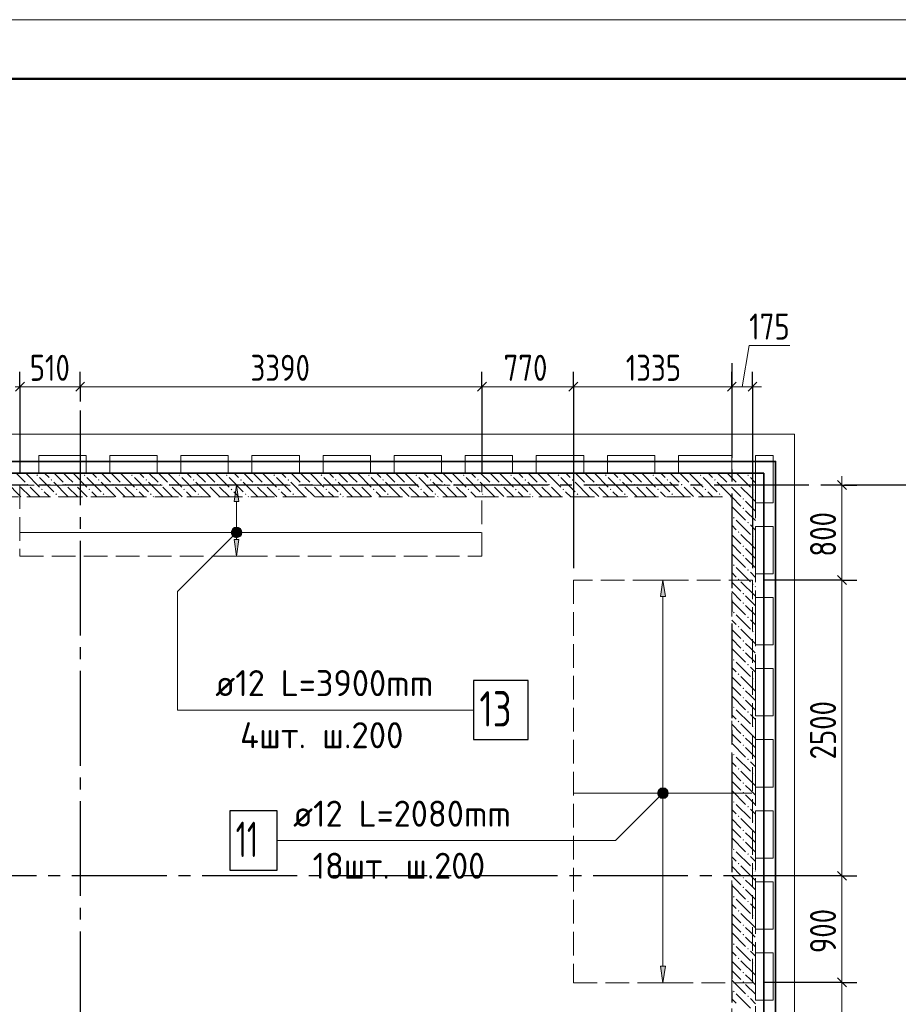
# Model space of a CAD drawing. Header units: millimetres. Extents: x 0 to 36258, y 0 to 42000.
# Tile 14 of 15: x 15813 to 23229, y 33685 to 42000. Entities that reach past the tile are written whole.
import ezdxf

# ---------------------------------------------------------------- set-up
doc = ezdxf.new("R2010")
doc.units = ezdxf.units.MM
doc.linetypes.add('______2', pattern=[270, 200, -70])
doc.linetypes.add('______5', pattern=[1100, 800, -100, 100, -100])
for name, color, linetype, lineweight in [('Standard', 7, 'Continuous', 25), ('ДОП Верх по У', 7, 'Continuous', 25), ('Оси', 40, '______5', 18), ('Позиционная метка номер позиции', 7, 'Continuous', 13), ('Примечания', 7, 'Continuous', 25)]:
    doc.layers.add(name, color=color, linetype=linetype, lineweight=lineweight)
doc.layers.add('ЖБ Перекрытие верхний уровень', color=7, linetype='Continuous', lineweight=25, true_color=0xe0e0ff)
doc.layers.add('ЖБ Стена верхний уровень', color=7, linetype='Continuous', lineweight=25, true_color=0x006e00)
doc.styles.add('GOST 2.304-81', font='txt')
doc.styles.add('ISOCPEUR', font='txt')

msp = doc.modelspace()

# ---------------------------------------------------------------- hatches: boundary and pattern name
at = {"layer": 'ДОП Верх по У', "linetype": 'Continuous', "lineweight": 13, "transparency": 33554687}
for points in [[(17664, 37930), (17644, 38070), (17624, 37930)], [(17606.5, 37670), (17681.5, 37670), (17676.2, 37688.8)], [(17606.5, 37670), (17676.2, 37688.8), (17611.7, 37688.8)], [(17611.7, 37651.3), (17681.5, 37670), (17606.5, 37670)], [(17611.7, 37688.8), (17676.2, 37688.8), (17662.7, 37702.3)], [(17611.7, 37688.8), (17662.7, 37702.3), (17625.2, 37702.3)], [(17611.7, 37651.3), (17676.2, 37651.3), (17681.5, 37670)], [(17625.2, 37702.3), (17662.7, 37702.3), (17644, 37707.5)], [(17625.2, 37637.8), (17676.2, 37651.3), (17611.7, 37651.3)], [(17625.2, 37637.8), (17662.7, 37637.8), (17676.2, 37651.3)], [(17662.7, 37637.8), (17625.2, 37637.8), (17644, 37632.5)], [(21263, 37127.6), (21243, 37267.6), (21223, 37127.6)], [(21205.5, 35467.6), (21280.5, 35467.6), (21275.3, 35486.3)], [(21205.5, 35467.6), (21275.3, 35486.3), (21210.7, 35486.3)], [(21210.7, 35448.8), (21280.5, 35467.6), (21205.5, 35467.6)], [(21210.7, 35486.3), (21275.3, 35486.3), (21261.7, 35499.8)], [(21210.7, 35486.3), (21261.7, 35499.8), (21224.2, 35499.8)], [(21210.7, 35448.8), (21275.3, 35448.8), (21280.5, 35467.6)], [(21224.2, 35435.3), (21275.3, 35448.8), (21210.7, 35448.8)], [(21224.2, 35499.8), (21261.7, 35499.8), (21243, 35505.1)], [(21224.2, 35435.3), (21261.7, 35435.3), (21275.3, 35448.8)], [(21261.7, 35435.3), (21224.2, 35435.3), (21243, 35430.1)]]:
    msp.add_hatch(color=7, dxfattribs=at).paths.add_polyline_path(points)
for points in [[(17664, 37610), (17644, 37470), (17624, 37610)], [(21263, 34007.6), (21243, 33867.6), (21223, 34007.6)]]:
    msp.add_hatch(color=7, dxfattribs=at).paths.add_polyline_path(points, flags=16)
at = {"layer": 'ЖБ Стена верхний уровень', "linetype": 'Continuous', "lineweight": 18, "transparency": 33554687}
for points in [[(15954.4, 38153.1), (15960.9, 38159.6), (15967.4, 38153.1), (15960.9, 38146.6)], [(16074.5, 38113.1), (16081, 38119.6), (16087.5, 38113.1), (16081, 38106.6)], [(16354.4, 38153.1), (16360.9, 38159.6), (16367.4, 38153.1), (16360.9, 38146.6)], [(16474.5, 38113.1), (16481, 38119.6), (16487.5, 38113.1), (16481, 38106.6)], [(16754.4, 38153.1), (16760.9, 38159.6), (16767.4, 38153.1), (16760.9, 38146.6)], [(16874.5, 38113.1), (16881, 38119.6), (16887.5, 38113.1), (16881, 38106.6)], [(17154.4, 38153.1), (17160.9, 38159.6), (17167.4, 38153.1), (17160.9, 38146.6)], [(17274.5, 38113.1), (17281, 38119.6), (17287.5, 38113.1), (17281, 38106.6)], [(17554.4, 38153.1), (17560.9, 38159.6), (17567.4, 38153.1), (17560.9, 38146.6)], [(17674.5, 38113.1), (17681, 38119.6), (17687.5, 38113.1), (17681, 38106.6)], [(17954.4, 38153.1), (17960.9, 38159.6), (17967.4, 38153.1), (17960.9, 38146.6)], [(18074.5, 38113.1), (18081, 38119.6), (18087.5, 38113.1), (18081, 38106.6)], [(18354.4, 38153.1), (18360.9, 38159.6), (18367.4, 38153.1), (18360.9, 38146.6)], [(18474.5, 38113.1), (18481, 38119.6), (18487.5, 38113.1), (18481, 38106.6)], [(18754.4, 38153.1), (18760.9, 38159.6), (18767.4, 38153.1), (18760.9, 38146.6)], [(18874.5, 38113.1), (18881, 38119.6), (18887.5, 38113.1), (18881, 38106.6)], [(19154.4, 38153.1), (19160.9, 38159.6), (19167.4, 38153.1), (19160.9, 38146.6)], [(19274.5, 38113.1), (19281, 38119.6), (19287.5, 38113.1), (19281, 38106.6)], [(19554.4, 38153.1), (19560.9, 38159.6), (19567.4, 38153.1), (19560.9, 38146.6)], [(19674.5, 38113.1), (19681, 38119.6), (19687.5, 38113.1), (19681, 38106.6)], [(19954.4, 38153.1), (19960.9, 38159.6), (19967.4, 38153.1), (19960.9, 38146.6)], [(20074.5, 38113.1), (20081, 38119.6), (20087.5, 38113.1), (20081, 38106.6)], [(20354.4, 38153.1), (20360.9, 38159.6), (20367.4, 38153.1), (20360.9, 38146.6)], [(20474.5, 38113.1), (20481, 38119.6), (20487.5, 38113.1), (20481, 38106.6)], [(20754.4, 38153.1), (20760.9, 38159.6), (20767.4, 38153.1), (20760.9, 38146.6)], [(20874.5, 38113.1), (20881, 38119.6), (20887.5, 38113.1), (20881, 38106.6)], [(21154.4, 38153.1), (21160.9, 38159.6), (21167.4, 38153.1), (21160.9, 38146.6)], [(21274.5, 38113.1), (21281, 38119.6), (21287.5, 38113.1), (21281, 38106.6)], [(21554.4, 38153.1), (21560.9, 38159.6), (21567.4, 38153.1), (21560.9, 38146.6)], [(21674.5, 38113.1), (21681, 38119.6), (21687.5, 38113.1), (21681, 38106.6)], [(21954.4, 38153.1), (21960.9, 38159.6), (21967.4, 38153.1), (21960.9, 38146.6)], [(15874.5, 38073.1), (15881, 38079.6), (15887.5, 38073.1), (15881, 38066.6)], [(15994.5, 38033.1), (16001, 38039.6), (16007.5, 38033.1), (16001, 38026.6)], [(16194.5, 38073.1), (16201, 38079.6), (16207.5, 38073.1), (16201, 38066.6)], [(16274.5, 38073.1), (16281, 38079.6), (16287.5, 38073.1), (16281, 38066.6)], [(16394.5, 38033.1), (16401, 38039.6), (16407.5, 38033.1), (16401, 38026.6)], [(16594.5, 38073.1), (16601, 38079.6), (16607.5, 38073.1), (16601, 38066.6)], [(16674.5, 38073.1), (16681, 38079.6), (16687.5, 38073.1), (16681, 38066.6)], [(16794.5, 38033.1), (16801, 38039.6), (16807.5, 38033.1), (16801, 38026.6)], [(16994.5, 38073.1), (17001, 38079.6), (17007.5, 38073.1), (17001, 38066.6)], [(17074.5, 38073.1), (17081, 38079.6), (17087.5, 38073.1), (17081, 38066.6)], [(17194.5, 38033.1), (17201, 38039.6), (17207.5, 38033.1), (17201, 38026.6)], [(17394.5, 38073.1), (17401, 38079.6), (17407.5, 38073.1), (17401, 38066.6)], [(17474.5, 38073.1), (17481, 38079.6), (17487.5, 38073.1), (17481, 38066.6)], [(17594.5, 38033.1), (17601, 38039.6), (17607.5, 38033.1), (17601, 38026.6)], [(17794.5, 38073.1), (17801, 38079.6), (17807.5, 38073.1), (17801, 38066.6)], [(17874.5, 38073.1), (17881, 38079.6), (17887.5, 38073.1), (17881, 38066.6)], [(17994.5, 38033.1), (18001, 38039.6), (18007.5, 38033.1), (18001, 38026.6)], [(18194.5, 38073.1), (18201, 38079.6), (18207.5, 38073.1), (18201, 38066.6)], [(18274.5, 38073.1), (18281, 38079.6), (18287.5, 38073.1), (18281, 38066.6)], [(18394.5, 38033.1), (18401, 38039.6), (18407.5, 38033.1), (18401, 38026.6)], [(18594.5, 38073.1), (18601, 38079.6), (18607.5, 38073.1), (18601, 38066.6)], [(18674.5, 38073.1), (18681, 38079.6), (18687.5, 38073.1), (18681, 38066.6)], [(18794.5, 38033.1), (18801, 38039.6), (18807.5, 38033.1), (18801, 38026.6)], [(18994.5, 38073.1), (19001, 38079.6), (19007.5, 38073.1), (19001, 38066.6)], [(19074.5, 38073.1), (19081, 38079.6), (19087.5, 38073.1), (19081, 38066.6)], [(19194.5, 38033.1), (19201, 38039.6), (19207.5, 38033.1), (19201, 38026.6)], [(19394.5, 38073.1), (19401, 38079.6), (19407.5, 38073.1), (19401, 38066.6)], [(19474.5, 38073.1), (19481, 38079.6), (19487.5, 38073.1), (19481, 38066.6)], [(19594.5, 38033.1), (19601, 38039.6), (19607.5, 38033.1), (19601, 38026.6)], [(19794.5, 38073.1), (19801, 38079.6), (19807.5, 38073.1), (19801, 38066.6)], [(19874.5, 38073.1), (19881, 38079.6), (19887.5, 38073.1), (19881, 38066.6)], [(19994.5, 38033.1), (20001, 38039.6), (20007.5, 38033.1), (20001, 38026.6)], [(20194.5, 38073.1), (20201, 38079.6), (20207.5, 38073.1), (20201, 38066.6)], [(20274.5, 38073.1), (20281, 38079.6), (20287.5, 38073.1), (20281, 38066.6)], [(20394.5, 38033.1), (20401, 38039.6), (20407.5, 38033.1), (20401, 38026.6)], [(20594.5, 38073.1), (20601, 38079.6), (20607.5, 38073.1), (20601, 38066.6)], [(20674.5, 38073.1), (20681, 38079.6), (20687.5, 38073.1), (20681, 38066.6)], [(20794.5, 38033.1), (20801, 38039.6), (20807.5, 38033.1), (20801, 38026.6)], [(20994.5, 38073.1), (21001, 38079.6), (21007.5, 38073.1), (21001, 38066.6)], [(21074.5, 38073.1), (21081, 38079.6), (21087.5, 38073.1), (21081, 38066.6)], [(21194.5, 38033.1), (21201, 38039.6), (21207.5, 38033.1), (21201, 38026.6)], [(21394.5, 38073.1), (21401, 38079.6), (21407.5, 38073.1), (21401, 38066.6)], [(21474.5, 38073.1), (21481, 38079.6), (21487.5, 38073.1), (21481, 38066.6)], [(21594.5, 38033.1), (21601, 38039.6), (21607.5, 38033.1), (21601, 38026.6)], [(21794.5, 38073.1), (21801, 38079.6), (21807.5, 38073.1), (21801, 38066.6)], [(21874.5, 38073.1), (21881, 38079.6), (21887.5, 38073.1), (21881, 38066.6)], [(21994.5, 38033.1), (22001, 38039.6), (22007.5, 38033.1), (22001, 38026.6)], [(16114.5, 37993.1), (16121, 37999.6), (16127.5, 37993.1), (16121, 37986.6)], [(16514.5, 37993.1), (16521, 37999.6), (16527.5, 37993.1), (16521, 37986.6)], [(16914.5, 37993.1), (16921, 37999.6), (16927.5, 37993.1), (16921, 37986.6)], [(17314.5, 37993.1), (17321, 37999.6), (17327.5, 37993.1), (17321, 37986.6)], [(17714.5, 37993.1), (17721, 37999.6), (17727.5, 37993.1), (17721, 37986.6)], [(18114.5, 37993.1), (18121, 37999.6), (18127.5, 37993.1), (18121, 37986.6)], [(18514.5, 37993.1), (18521, 37999.6), (18527.5, 37993.1), (18521, 37986.6)], [(18914.5, 37993.1), (18921, 37999.6), (18927.5, 37993.1), (18921, 37986.6)], [(19314.5, 37993.1), (19321, 37999.6), (19327.5, 37993.1), (19321, 37986.6)], [(19714.5, 37993.1), (19721, 37999.6), (19727.5, 37993.1), (19721, 37986.6)], [(20114.5, 37993.1), (20121, 37999.6), (20127.5, 37993.1), (20121, 37986.6)], [(20514.5, 37993.1), (20521, 37999.6), (20527.4, 37993.1), (20521, 37986.6)], [(20914.5, 37993.1), (20921, 37999.6), (20927.4, 37993.1), (20921, 37986.6)], [(21314.5, 37993.1), (21321, 37999.6), (21327.4, 37993.1), (21321, 37986.6)], [(21714.5, 37993.1), (21721, 37999.6), (21727.4, 37993.1), (21721, 37986.6)], [(21914.5, 37953.1), (21921, 37959.6), (21927.4, 37953.1), (21921, 37946.6)], [(21914.5, 37873.1), (21921, 37879.6), (21927.4, 37873.1), (21921, 37866.6)], [(21834.5, 37793.1), (21840.9, 37799.6), (21847.4, 37793.1), (21840.9, 37786.6)], [(21954.4, 37753.1), (21960.9, 37759.6), (21967.4, 37753.1), (21960.9, 37746.6)], [(21874.5, 37673.1), (21881, 37679.6), (21887.5, 37673.1), (21881, 37666.6)], [(21994.5, 37633.1), (22001, 37639.6), (22007.5, 37633.1), (22001, 37626.6)], [(21914.5, 37553.1), (21921, 37559.6), (21927.4, 37553.1), (21921, 37546.6)], [(21914.5, 37473.1), (21921, 37479.6), (21927.4, 37473.1), (21921, 37466.6)], [(21834.5, 37393.1), (21840.9, 37399.6), (21847.4, 37393.1), (21840.9, 37386.6)], [(21954.4, 37353.1), (21960.9, 37359.6), (21967.4, 37353.1), (21960.9, 37346.6)], [(21874.5, 37273.1), (21881, 37279.6), (21887.5, 37273.1), (21881, 37266.6)], [(21994.5, 37233.1), (22001, 37239.6), (22007.5, 37233.1), (22001, 37226.6)], [(21914.5, 37153.1), (21921, 37159.6), (21927.4, 37153.1), (21921, 37146.6)], [(21914.5, 37073.1), (21921, 37079.6), (21927.4, 37073.1), (21921, 37066.6)], [(21834.5, 36993.1), (21840.9, 36999.6), (21847.4, 36993.1), (21840.9, 36986.6)], [(21954.4, 36953.1), (21960.9, 36959.6), (21967.4, 36953.1), (21960.9, 36946.6)], [(21874.5, 36873.1), (21881, 36879.6), (21887.5, 36873.1), (21881, 36866.6)], [(21994.5, 36833.1), (22001, 36839.6), (22007.5, 36833.1), (22001, 36826.6)], [(21914.5, 36753.1), (21921, 36759.6), (21927.4, 36753.1), (21921, 36746.6)], [(21914.5, 36673.1), (21921, 36679.6), (21927.4, 36673.1), (21921, 36666.6)], [(21834.5, 36593.1), (21840.9, 36599.6), (21847.4, 36593.1), (21840.9, 36586.6)], [(21954.4, 36553.1), (21960.9, 36559.6), (21967.4, 36553.1), (21960.9, 36546.6)], [(21874.5, 36473.1), (21881, 36479.6), (21887.5, 36473.1), (21881, 36466.6)], [(21994.5, 36433.1), (22001, 36439.6), (22007.5, 36433.1), (22001, 36426.6)], [(21914.5, 36353.1), (21921, 36359.6), (21927.4, 36353.1), (21921, 36346.6)], [(21914.5, 36273.1), (21921, 36279.6), (21927.4, 36273.1), (21921, 36266.6)], [(21834.5, 36193.1), (21840.9, 36199.6), (21847.4, 36193.1), (21840.9, 36186.6)], [(21954.4, 36153.1), (21960.9, 36159.6), (21967.4, 36153.1), (21960.9, 36146.6)], [(21874.5, 36073.1), (21881, 36079.6), (21887.5, 36073.1), (21881, 36066.6)], [(21994.5, 36033.1), (22001, 36039.6), (22007.5, 36033.1), (22001, 36026.6)], [(21914.5, 35953.1), (21921, 35959.6), (21927.4, 35953.1), (21921, 35946.6)], [(21914.5, 35873.1), (21921, 35879.6), (21927.4, 35873.1), (21921, 35866.6)], [(21834.5, 35793.1), (21840.9, 35799.6), (21847.4, 35793.1), (21840.9, 35786.6)], [(21954.4, 35753.1), (21960.9, 35759.6), (21967.4, 35753.1), (21960.9, 35746.6)], [(21874.5, 35673.1), (21881, 35679.6), (21887.5, 35673.1), (21881, 35666.6)], [(21994.5, 35633.1), (22001, 35639.6), (22007.5, 35633.1), (22001, 35626.6)], [(21914.5, 35553.1), (21921, 35559.6), (21927.4, 35553.1), (21921, 35546.6)], [(21914.5, 35473.1), (21921, 35479.6), (21927.4, 35473.1), (21921, 35466.6)], [(21834.5, 35393.1), (21840.9, 35399.6), (21847.4, 35393.1), (21840.9, 35386.6)], [(21954.4, 35353.1), (21960.9, 35359.6), (21967.4, 35353.1), (21960.9, 35346.6)], [(21874.5, 35273.1), (21881, 35279.6), (21887.5, 35273.1), (21881, 35266.6)], [(21994.5, 35233.1), (22001, 35239.6), (22007.5, 35233.1), (22001, 35226.6)], [(21914.5, 35153.1), (21921, 35159.6), (21927.4, 35153.1), (21921, 35146.6)], [(21914.5, 35073.1), (21921, 35079.6), (21927.4, 35073.1), (21921, 35066.6)], [(21834.5, 34993.1), (21840.9, 34999.6), (21847.4, 34993.1), (21840.9, 34986.6)], [(21954.4, 34953.1), (21960.9, 34959.6), (21967.4, 34953.1), (21960.9, 34946.6)], [(21874.5, 34873.1), (21881, 34879.6), (21887.5, 34873.1), (21881, 34866.6)], [(21914.5, 34753.1), (21921, 34759.6), (21927.4, 34753.1), (21921, 34746.6)], [(21994.5, 34833.1), (22001, 34839.6), (22007.5, 34833.1), (22001, 34826.6)], [(21914.5, 34673.1), (21921, 34679.6), (21927.4, 34673.1), (21921, 34666.6)], [(21834.5, 34593.1), (21840.9, 34599.6), (21847.4, 34593.1), (21840.9, 34586.6)], [(21954.4, 34553.1), (21960.9, 34559.6), (21967.4, 34553.1), (21960.9, 34546.6)], [(21874.5, 34473.1), (21881, 34479.6), (21887.5, 34473.1), (21881, 34466.6)], [(21994.5, 34433.1), (22001, 34439.6), (22007.5, 34433.1), (22001, 34426.6)], [(21914.5, 34353.1), (21921, 34359.6), (21927.4, 34353.1), (21921, 34346.6)], [(21914.5, 34273.1), (21921, 34279.6), (21927.4, 34273.1), (21921, 34266.6)], [(21834.5, 34193.1), (21840.9, 34199.6), (21847.4, 34193.1), (21840.9, 34186.6)], [(21954.4, 34153.1), (21960.9, 34159.6), (21967.4, 34153.1), (21960.9, 34146.6)], [(21874.5, 34073.1), (21881, 34079.6), (21887.5, 34073.1), (21881, 34066.6)], [(21994.5, 34033.1), (22001, 34039.6), (22007.5, 34033.1), (22001, 34026.6)], [(21914.5, 33953.1), (21921, 33959.6), (21927.4, 33953.1), (21921, 33946.6)], [(21914.5, 33873.1), (21921, 33879.6), (21927.4, 33873.1), (21921, 33866.6)], [(21834.5, 33793.1), (21840.9, 33799.6), (21847.4, 33793.1), (21840.9, 33786.6)], [(21954.4, 33753.1), (21960.9, 33759.6), (21967.4, 33753.1), (21960.9, 33746.6)]]:
    msp.add_hatch(color=7, dxfattribs=at).paths.add_polyline_path(points, flags=16)
at = {"layer": 'Позиционная метка номер позиции', "linetype": 'Continuous', "lineweight": 13, "transparency": 33554687}
for points in [[(17675.8, 37638.2), (17612.2, 37701.8), (17600.7, 37681.5)], [(17675.8, 37638.2), (17600.7, 37681.5), (17655.5, 37626.7)], [(17655.5, 37626.7), (17600.7, 37681.5), (17600.7, 37658.5)], [(17687.3, 37658.5), (17632.5, 37713.3), (17612.2, 37701.8)], [(17687.3, 37658.5), (17612.2, 37701.8), (17675.8, 37638.2)], [(17687.3, 37681.5), (17655.5, 37713.3), (17632.5, 37713.3)], [(17687.3, 37681.5), (17632.5, 37713.3), (17687.3, 37658.5)], [(17655.5, 37713.3), (17687.3, 37681.5), (17675.8, 37701.8)], [(17655.5, 37626.7), (17600.7, 37658.5), (17632.5, 37626.7)], [(17632.5, 37626.7), (17600.7, 37658.5), (17612.2, 37638.2)], [(21286.3, 35456.1), (21231.5, 35510.8), (21211.2, 35499.4)], [(21286.3, 35479), (21254.5, 35510.8), (21231.5, 35510.8)], [(21286.3, 35479), (21231.5, 35510.8), (21286.3, 35456.1)], [(21254.5, 35510.8), (21286.3, 35479), (21274.8, 35499.4)], [(21274.8, 35435.8), (21211.2, 35499.4), (21199.7, 35479)], [(21274.8, 35435.8), (21199.7, 35479), (21254.5, 35424.3)], [(21254.5, 35424.3), (21199.7, 35479), (21199.7, 35456.1)], [(21254.5, 35424.3), (21199.7, 35456.1), (21231.5, 35424.3)], [(21231.5, 35424.3), (21199.7, 35456.1), (21211.2, 35435.8)], [(21286.3, 35456.1), (21211.2, 35499.4), (21274.8, 35435.8)]]:
    msp.add_hatch(color=7, dxfattribs=at).paths.add_polyline_path(points)

# ---------------------------------------------------------------- linework, layer by layer
at = {"layer": 'Standard', "color": 7, "linetype": 'Continuous', "lineweight": 13, "transparency": 33554687}
for p, q in [((21911.5, 38900), (21970.5, 39248.3)), ((21970.5, 39248.3), (22314.4, 39248.3)), ((15815.4, 38900), (15774, 38900)), ((16324, 38900), (15815.4, 38900)), ((19715.4, 38900), (16324, 38900)), ((20487, 38900), (19715.4, 38900)), ((21824, 38900), (20487, 38900)), ((21999, 38900), (21824, 38900)), ((21999, 38900), (22074, 38900)), ((22754, 38070), (22754, 38145)), ((22754, 37267.6), (22754, 38070)), ((22754, 34770), (22754, 37267.6)), ((22754, 33870.1), (22754, 34770)), ((22754, 32260), (22754, 33870.1))]:
    msp.add_line(p, q, dxfattribs=at)
at = {"layer": 'Standard', "color": 251, "linetype": 'Continuous', "lineweight": -3, "true_color": 0x656565, "transparency": 33554687}
for p, q in [((15815.4, 38900), (15815.4, 39025)), ((16324, 38900), (16324, 39025)), ((19715.4, 38900), (19715.4, 39025)), ((20487, 38900), (20487, 39025)), ((21824, 38900), (21824, 39025)), ((21999, 38900), (21999, 39025)), ((15815.4, 38900), (15815.4, 38775)), ((15815.4, 38900), (15815.4, 38170)), ((16324, 38900), (16324, 38775)), ((16324, 38900), (16324, 38820)), ((19715.4, 38900), (19715.4, 38775)), ((19715.4, 38900), (19715.4, 38170)), ((20487, 38900), (20487, 38775)), ((20487, 38900), (20487, 37367.6)), ((21824, 38900), (21824, 38775)), ((21824, 38900), (21824, 38900)), ((21999, 38900), (21999, 38775)), ((21999, 38900), (21999, 37367.6)), ((22754, 38070), (22629, 38070)), ((22754, 38070), (22879, 38070)), ((22754, 38070), (22754, 38070)), ((22754, 37267.6), (22629, 37267.6)), ((22754, 37267.6), (22879, 37267.6)), ((22754, 34770), (22629, 34770)), ((22754, 34770), (22879, 34770)), ((22754, 33870.1), (22629, 33870.1)), ((22754, 33870.1), (22879, 33870.1))]:
    msp.add_line(p, q, dxfattribs=at)
at = {"layer": 'Standard', "color": 7, "linetype": 'Continuous', "lineweight": 25, "transparency": 33554687}
for p, q in [((15852.9, 38937.5), (15777.9, 38862.5)), ((16361.5, 38937.5), (16286.5, 38862.5)), ((19752.9, 38937.5), (19677.9, 38862.5)), ((20524.5, 38937.5), (20449.5, 38862.5)), ((21861.5, 38937.5), (21786.5, 38862.5)), ((22036.5, 38937.5), (21961.5, 38862.5)), ((22791.5, 38032.5), (22716.5, 38107.5)), ((22791.5, 37230.1), (22716.5, 37305.1)), ((22791.5, 34732.5), (22716.5, 34807.5)), ((22791.5, 33832.6), (22716.5, 33907.6))]:
    msp.add_line(p, q, dxfattribs=at)
at = {"layer": 'Standard', "color": 7, "linetype": 'Continuous', "lineweight": 13, "transparency": 33554687}
msp.add_lwpolyline([(0, 0), (29700, 0), (29700, 42000), (0, 42000), (0, 0)], close=True, dxfattribs=at)
at = {"layer": 'Standard', "color": 7, "linetype": 'Continuous', "lineweight": 50, "transparency": 33554687}
msp.add_lwpolyline([(2000, 41500), (29200, 41500), (29200, 500), (2000, 500), (2000, 41500)], close=True, dxfattribs=at)
at = {"layer": 'Standard', "color": 254, "linetype": 'Continuous', "lineweight": 35, "true_color": 0xc4c4ff, "transparency": 33554687}
for points in [[(7892, 16830), (22193, 16830), (22193, 38270), (7892, 38270), (7892, 16830)], [(7992, 16930), (22093, 16930), (22093, 38170), (7992, 38170), (7992, 16930)]]:
    msp.add_lwpolyline(points, dxfattribs=at)
at = {"layer": 'Standard', "color": 251, "linetype": 'Continuous', "lineweight": -3, "true_color": 0x656565, "transparency": 33554687}
for points in [[(22754, 37267.6), (22737, 37267.6), (22737, 37267.6), (22099, 37267.6)], [(22754, 34770), (22737, 34770), (22737, 34770), (22737, 34770), (22737, 34770), (22454, 34770)], [(22754, 33870.1), (22737, 33870.1), (22737, 33870.1), (22737, 33870.1), (22737, 33870.1), (22737, 33870.1), (22737, 33870.1), (22099, 33870.1)]]:
    msp.add_lwpolyline(points, dxfattribs=at)
at = {"layer": 'ДОП Верх по У', "color": 251, "linetype": 'Continuous', "lineweight": 13, "true_color": 0x494949, "transparency": 33554687}
for p, q in [((17644, 38070), (17544, 38070)), ((17644, 38070), (17624, 37930)), ((17664, 37930), (17644, 38070)), ((17644, 38070), (17744, 38070)), ((17644, 38070), (17644, 38070)), ((17624, 37930), (17664, 37930)), ((17644, 37700), (17644, 37930)), ((17606.5, 37670), (17606.5, 37670)), ((17681.5, 37670), (17681.5, 37670)), ((17644, 37470), (17624, 37610)), ((17624, 37610), (17664, 37610)), ((17644, 37610), (17644, 37640)), ((17664, 37610), (17644, 37470)), ((17644, 37470), (17544, 37470)), ((17644, 37470), (17744, 37470)), ((17644, 37470), (17644, 37470)), ((21243, 37267.6), (21143, 37267.6)), ((21243, 37267.6), (21223, 37127.6)), ((21263, 37127.6), (21243, 37267.6)), ((21243, 37267.6), (21343, 37267.6)), ((21243, 37267.6), (21243, 37267.6)), ((21223, 37127.6), (21263, 37127.6)), ((21243, 35497.6), (21243, 37127.6)), ((21205.5, 35467.6), (21205.5, 35467.6)), ((21243, 34007.6), (21243, 35437.6)), ((21280.5, 35467.6), (21280.5, 35467.6)), ((21243, 33867.6), (21223, 34007.6)), ((21223, 34007.6), (21263, 34007.6)), ((21263, 34007.6), (21243, 33867.6)), ((21243, 33867.6), (21143, 33867.6)), ((21243, 33867.6), (21343, 33867.6)), ((21243, 33867.6), (21243, 33867.6))]:
    msp.add_line(p, q, dxfattribs=at)
at = {"layer": 'ДОП Верх по У', "color": 7, "linetype": 'Continuous', "lineweight": 18, "transparency": 33554687}
for p, q in [((15821.4, 37670), (19709.4, 37670)), ((20493, 35467.6), (21993, 35467.6))]:
    msp.add_line(p, q, dxfattribs=at)
at = {"layer": 'ДОП Верх по У', "color": 7, "linetype": 'Continuous', "lineweight": 13, "transparency": 33554687}
for p, q in [((17444, 36170), (19530, 36170)), ((18101, 35067.6), (20187, 35067.6))]:
    msp.add_line(p, q, dxfattribs=at)
at = {"layer": 'ДОП Верх по У', "color": 7, "linetype": 'Continuous', "lineweight": 25, "transparency": 33554687}
for points in [[(19644, 35920), (20104, 35920), (20104, 36420), (19644, 36420), (19644, 35920)], [(17587, 34817.6), (17987, 34817.6), (17987, 35317.6), (17587, 35317.6), (17587, 34817.6)]]:
    msp.add_lwpolyline(points, dxfattribs=at)
at = {"layer": 'ДОП Верх по У', "color": 251, "linetype": 'Continuous', "lineweight": 13, "true_color": 0x494949, "transparency": 33554687}
for centre in [(17644, 37670), (21243, 35467.6)]:
    msp.add_circle(centre, 37.5, dxfattribs=at)
at = {"layer": 'ЖБ Перекрытие верхний уровень', "color": 7, "linetype": 'Continuous', "lineweight": 18, "transparency": 33554687}
for p, q in [((22354, 38500), (7394, 38500)), ((22354, 31890), (22354, 38500)), ((15974, 38170), (15974, 38320)), ((15974, 38320), (16374, 38320)), ((16374, 38320), (16374, 38170)), ((16574, 38320), (16974, 38320)), ((16574, 38170), (16574, 38320)), ((16974, 38320), (16974, 38170)), ((17174, 38170), (17174, 38320)), ((17174, 38320), (17574, 38320)), ((17574, 38320), (17574, 38170)), ((17774, 38320), (18174, 38320)), ((17774, 38170), (17774, 38320)), ((18174, 38320), (18174, 38170)), ((18374, 38170), (18374, 38320)), ((18374, 38320), (18774, 38320)), ((18774, 38320), (18774, 38170)), ((18974, 38320), (19374, 38320)), ((18974, 38170), (18974, 38320)), ((19374, 38320), (19374, 38170)), ((19574, 38170), (19574, 38320)), ((19574, 38320), (19974, 38320)), ((19974, 38320), (19974, 38170)), ((20174, 38320), (20574, 38320)), ((20174, 38170), (20174, 38320)), ((20574, 38320), (20574, 38170)), ((20774, 38170), (20774, 38320)), ((20774, 38320), (21174, 38320)), ((21174, 38320), (21174, 38170)), ((21374, 38320), (21824, 38320)), ((21374, 38170), (21374, 38320)), ((21824, 38320), (21824, 38170)), ((22024, 38170), (22024, 38320)), ((22024, 38320), (22174, 38320)), ((22174, 38320), (22174, 37920)), ((16374, 38170), (15974, 38170)), ((16974, 38170), (16574, 38170)), ((17574, 38170), (17174, 38170)), ((18174, 38170), (17774, 38170)), ((18774, 38170), (18374, 38170)), ((19374, 38170), (18974, 38170)), ((19974, 38170), (19574, 38170)), ((20574, 38170), (20174, 38170)), ((21174, 38170), (20774, 38170)), ((21824, 38170), (21374, 38170)), ((22024, 37920), (22024, 38170)), ((22174, 37920), (22024, 37920)), ((22024, 37320), (22024, 37720)), ((22024, 37720), (22174, 37720)), ((22174, 37720), (22174, 37320)), ((22174, 37320), (22024, 37320)), ((22024, 37120), (22174, 37120)), ((22024, 36720), (22024, 37120)), ((22174, 37120), (22174, 36720)), ((22174, 36720), (22024, 36720)), ((22024, 36120), (22024, 36520)), ((22024, 36520), (22174, 36520)), ((22174, 36520), (22174, 36120)), ((22174, 36120), (22024, 36120)), ((22024, 35920), (22174, 35920)), ((22024, 35520), (22024, 35920)), ((22174, 35920), (22174, 35520)), ((22174, 35520), (22024, 35520)), ((22024, 34920), (22024, 35320)), ((22024, 35320), (22174, 35320)), ((22174, 35320), (22174, 34920)), ((22174, 34920), (22024, 34920)), ((22024, 34720), (22174, 34720)), ((22024, 34320), (22024, 34720)), ((22174, 34720), (22174, 34320)), ((22174, 34320), (22024, 34320)), ((22024, 33720), (22024, 34120)), ((22024, 34120), (22174, 34120)), ((22174, 34120), (22174, 33720)), ((22174, 33720), (22024, 33720))]:
    msp.add_line(p, q, dxfattribs=at)
at = {"layer": 'ЖБ Стена верхний уровень', "color": 251, "linetype": '______2', "lineweight": 13, "true_color": 0x656565, "transparency": 33554687}
for p, q in [((22024, 38170), (9124, 38170)), ((22024, 37970), (22024, 38170)), ((9124, 37970), (21824, 37970)), ((21824, 37970), (21824, 31560)), ((22024, 31580), (22024, 37970))]:
    msp.add_line(p, q, dxfattribs=at)
at = {"layer": 'ЖБ Стена верхний уровень', "color": 9, "linetype": 'Continuous', "lineweight": 18, "true_color": 0xc7c7c7, "transparency": 33554687}
for p, q in [((15821, 38133.1), (15784.1, 38170)), ((15864.1, 38170), (15981, 38053.1)), ((16024.1, 38170), (16060.9, 38133.1)), ((16104.1, 38170), (16181, 38093.1)), ((16221, 38133.1), (16184.1, 38170)), ((16264.1, 38170), (16381, 38053.1)), ((16424.1, 38170), (16460.9, 38133.1)), ((16504.1, 38170), (16581, 38093.1)), ((16621, 38133.1), (16584.1, 38170)), ((16664.1, 38170), (16781, 38053.1)), ((16824.1, 38170), (16860.9, 38133.1)), ((16904.1, 38170), (16981, 38093.1)), ((17021, 38133.1), (16984.1, 38170)), ((17064.1, 38170), (17181, 38053.1)), ((17224.1, 38170), (17260.9, 38133.1)), ((17304.1, 38170), (17381, 38093.1)), ((17421, 38133.1), (17384.1, 38170)), ((17464.1, 38170), (17581, 38053.1)), ((17624.1, 38170), (17660.9, 38133.1)), ((17704.1, 38170), (17781, 38093.1)), ((17821, 38133.1), (17784.1, 38170)), ((17864.1, 38170), (17981, 38053.1)), ((18024.1, 38170), (18060.9, 38133.1)), ((18104.1, 38170), (18181, 38093.1)), ((18221, 38133.1), (18184.1, 38170)), ((18264.1, 38170), (18381, 38053.1)), ((18424.1, 38170), (18460.9, 38133.1)), ((18504.1, 38170), (18581, 38093.1)), ((18621, 38133.1), (18584.1, 38170)), ((18664.1, 38170), (18781, 38053.1)), ((18824.1, 38170), (18860.9, 38133.1)), ((18904.1, 38170), (18981, 38093.1)), ((19021, 38133.1), (18984.1, 38170)), ((19064.1, 38170), (19181, 38053.1)), ((19224.1, 38170), (19260.9, 38133.1)), ((19304.1, 38170), (19381, 38093.1)), ((19421, 38133.1), (19384.1, 38170)), ((19464.1, 38170), (19581, 38053.1)), ((19624.1, 38170), (19660.9, 38133.1)), ((19704.1, 38170), (19781, 38093.1)), ((19821, 38133.1), (19784.1, 38170)), ((19864.1, 38170), (19981, 38053.1)), ((20024.1, 38170), (20060.9, 38133.1)), ((20104.1, 38170), (20181, 38093.1)), ((20221, 38133.1), (20184.1, 38170)), ((20264.1, 38170), (20381, 38053.1)), ((20424.1, 38170), (20460.9, 38133.1)), ((20504.1, 38170), (20581, 38093.1)), ((20621, 38133.1), (20584.1, 38170)), ((20664.1, 38170), (20781, 38053.1)), ((20824.1, 38170), (20860.9, 38133.1)), ((20904.1, 38170), (20981, 38093.1)), ((21021, 38133.1), (20984.1, 38170)), ((21064.1, 38170), (21181, 38053.1)), ((21224.1, 38170), (21260.9, 38133.1)), ((21304.1, 38170), (21381, 38093.1)), ((21421, 38133.1), (21384.1, 38170)), ((21464.1, 38170), (21581, 38053.1)), ((21624.1, 38170), (21660.9, 38133.1)), ((21704.1, 38170), (21781, 38093.1)), ((21821, 38133.1), (21784.1, 38170)), ((21864.1, 38170), (21981, 38053.1)), ((15821, 37973.1), (15701, 38093.1)), ((15860.9, 38093.1), (15821, 38133.1)), ((15981, 38133.1), (16101, 38013.1)), ((16221, 37973.1), (16101, 38093.1)), ((16260.9, 38093.1), (16221, 38133.1)), ((16381, 38133.1), (16501, 38013.1)), ((16621, 37973.1), (16501, 38093.1)), ((16660.9, 38093.1), (16621, 38133.1)), ((16781, 38133.1), (16901, 38013.1)), ((17021, 37973.1), (16901, 38093.1)), ((17060.9, 38093.1), (17021, 38133.1)), ((17181, 38133.1), (17301, 38013.1)), ((17421, 37973.1), (17301, 38093.1)), ((17460.9, 38093.1), (17421, 38133.1)), ((17581, 38133.1), (17701, 38013.1)), ((17821, 37973.1), (17701, 38093.1)), ((17860.9, 38093.1), (17821, 38133.1)), ((17981, 38133.1), (18101, 38013.1)), ((18221, 37973.1), (18101, 38093.1)), ((18260.9, 38093.1), (18221, 38133.1)), ((18381, 38133.1), (18501, 38013.1)), ((18621, 37973.1), (18501, 38093.1)), ((18660.9, 38093.1), (18621, 38133.1)), ((18781, 38133.1), (18901, 38013.1)), ((19021, 37973.1), (18901, 38093.1)), ((19060.9, 38093.1), (19021, 38133.1)), ((19181, 38133.1), (19301, 38013.1)), ((19421, 37973.1), (19301, 38093.1)), ((19460.9, 38093.1), (19421, 38133.1)), ((19581, 38133.1), (19701, 38013.1)), ((19821, 37973.1), (19701, 38093.1)), ((19860.9, 38093.1), (19821, 38133.1)), ((19981, 38133.1), (20101, 38013.1)), ((20221, 37973.1), (20101, 38093.1)), ((20260.9, 38093.1), (20221, 38133.1)), ((20381, 38133.1), (20501, 38013.1)), ((20621, 37973.1), (20501, 38093.1)), ((20660.9, 38093.1), (20621, 38133.1)), ((20781, 38133.1), (20901, 38013.1)), ((21021, 37973.1), (20901, 38093.1)), ((21060.9, 38093.1), (21021, 38133.1)), ((21181, 38133.1), (21301, 38013.1)), ((21421, 37973.1), (21301, 38093.1)), ((21460.9, 38093.1), (21421, 38133.1)), ((21581, 38133.1), (21701, 38013.1)), ((21821, 37973.1), (21701, 38093.1)), ((21860.9, 38093.1), (21821, 38133.1)), ((21981, 38133.1), (22024, 38090.1)), ((15821, 38053.1), (15901, 37973.1)), ((15901, 38053.1), (15984.1, 37970)), ((16064.1, 37970), (16021, 38013.1)), ((16221, 38053.1), (16301, 37973.1)), ((16301, 38053.1), (16384.1, 37970)), ((16464.1, 37970), (16421, 38013.1)), ((16621, 38053.1), (16701, 37973.1)), ((16701, 38053.1), (16784.1, 37970)), ((16864.1, 37970), (16821, 38013.1)), ((17021, 38053.1), (17101, 37973.1)), ((17101, 38053.1), (17184.1, 37970)), ((17264.1, 37970), (17221, 38013.1)), ((17421, 38053.1), (17501, 37973.1)), ((17501, 38053.1), (17584.1, 37970)), ((17664.1, 37970), (17621, 38013.1)), ((17821, 38053.1), (17901, 37973.1)), ((17901, 38053.1), (17984.1, 37970)), ((18064.1, 37970), (18021, 38013.1)), ((18221, 38053.1), (18301, 37973.1)), ((18301, 38053.1), (18384.1, 37970)), ((18464.1, 37970), (18421, 38013.1)), ((18621, 38053.1), (18701, 37973.1)), ((18701, 38053.1), (18784.1, 37970)), ((18864.1, 37970), (18821, 38013.1)), ((19021, 38053.1), (19101, 37973.1)), ((19101, 38053.1), (19184.1, 37970)), ((19264.1, 37970), (19221, 38013.1)), ((19421, 38053.1), (19501, 37973.1)), ((19501, 38053.1), (19584.1, 37970)), ((19664.1, 37970), (19621, 38013.1)), ((19821, 38053.1), (19901, 37973.1)), ((19901, 38053.1), (19984.1, 37970)), ((20064.1, 37970), (20021, 38013.1)), ((20221, 38053.1), (20301, 37973.1)), ((20301, 38053.1), (20384.1, 37970)), ((20464.1, 37970), (20421, 38013.1)), ((20621, 38053.1), (20701, 37973.1)), ((20701, 38053.1), (20784.1, 37970)), ((20864.1, 37970), (20821, 38013.1)), ((21021, 38053.1), (21101, 37973.1)), ((21101, 38053.1), (21184.1, 37970)), ((21264.1, 37970), (21221, 38013.1)), ((21421, 38053.1), (21501, 37973.1)), ((21501, 38053.1), (21584.1, 37970)), ((21664.1, 37970), (21621, 38013.1)), ((21821, 38053.1), (21901, 37973.1)), ((21901, 38053.1), (21984.1, 37970)), ((22024, 38010.1), (22021, 38013.1)), ((15821, 37973.1), (15824.1, 37970)), ((16140.9, 37973.1), (16144.1, 37970)), ((16221, 37973.1), (16224.1, 37970)), ((16540.9, 37973.1), (16544.1, 37970)), ((16621, 37973.1), (16624.1, 37970)), ((16940.9, 37973.1), (16944.1, 37970)), ((17021, 37973.1), (17024.1, 37970)), ((17340.9, 37973.1), (17344.1, 37970)), ((17421, 37973.1), (17424.1, 37970)), ((17740.9, 37973.1), (17744.1, 37970)), ((17821, 37973.1), (17824.1, 37970)), ((18140.9, 37973.1), (18144.1, 37970)), ((18221, 37973.1), (18224.1, 37970)), ((18540.9, 37973.1), (18544.1, 37970)), ((18621, 37973.1), (18624.1, 37970)), ((18940.9, 37973.1), (18944.1, 37970)), ((19021, 37973.1), (19024.1, 37970)), ((19340.9, 37973.1), (19344.1, 37970)), ((19421, 37973.1), (19424.1, 37970)), ((19740.9, 37973.1), (19744.1, 37970)), ((19821, 37973.1), (19824.1, 37970)), ((20140.9, 37973.1), (20144.1, 37970)), ((20221, 37973.1), (20224.1, 37970)), ((20540.9, 37973.1), (20544.1, 37970)), ((20621, 37973.1), (20624.1, 37970)), ((20940.9, 37973.1), (20944.1, 37970)), ((21021, 37973.1), (21024.1, 37970)), ((21340.9, 37973.1), (21344.1, 37970)), ((21421, 37973.1), (21424.1, 37970)), ((21740.9, 37973.1), (21744.1, 37970)), ((21821, 37973.1), (21824.1, 37970)), ((21824.1, 37970), (21901, 37893.1)), ((21981, 37893.1), (21940.9, 37933.1)), ((21984.1, 37970), (22021, 37933.1)), ((21824, 37890.1), (21940.9, 37773.1)), ((21940.9, 37853.1), (22024, 37770.1)), ((22021, 37853.1), (21981, 37893.1)), ((21860.9, 37773.1), (21981, 37653.1)), ((21860.9, 37693.1), (21824, 37730.1)), ((21981, 37733.1), (22024, 37690.1)), ((21824, 37650.1), (21901, 37573.1)), ((21901, 37653.1), (22021, 37533.1)), ((22024, 37610.1), (22021, 37613.1)), ((21824, 37570.1), (21901, 37493.1)), ((21981, 37493.1), (21940.9, 37533.1)), ((21824, 37490.1), (21940.9, 37373.1)), ((21940.9, 37453.1), (22024, 37370.1)), ((22021, 37453.1), (21981, 37493.1)), ((21860.9, 37373.1), (21981, 37253.1)), ((21860.9, 37293.1), (21824, 37330.1)), ((21901, 37253.1), (22021, 37133.1)), ((21981, 37333.1), (22024, 37290.1)), ((21824, 37250.1), (21901, 37173.1)), ((21824, 37170.1), (21901, 37093.1)), ((22024, 37210.1), (22021, 37213.1)), ((21824, 37090.1), (21940.9, 36973.1)), ((21981, 37093.1), (21940.9, 37133.1)), ((22021, 37053.1), (21981, 37093.1)), ((21940.9, 37053.1), (22024, 36970.1)), ((21860.9, 36893.1), (21824, 36930.1)), ((21860.9, 36973.1), (21981, 36853.1)), ((21981, 36933.1), (22024, 36890.1)), ((21824, 36850.1), (21901, 36773.1)), ((21901, 36853.1), (22021, 36733.1)), ((21824, 36770.1), (21901, 36693.1)), ((22024, 36810.1), (22021, 36813.1)), ((21824, 36690.1), (21940.9, 36573.1)), ((21981, 36693.1), (21940.9, 36733.1)), ((22021, 36653.1), (21981, 36693.1)), ((21940.9, 36653.1), (22024, 36570.1)), ((21860.9, 36493.1), (21824, 36530.1)), ((21860.9, 36573.1), (21981, 36453.1)), ((21981, 36533.1), (22024, 36490.1)), ((21824, 36450.1), (21901, 36373.1)), ((21901, 36453.1), (22021, 36333.1)), ((21824, 36370.1), (21901, 36293.1)), ((22024, 36410.1), (22021, 36413.1)), ((21824, 36290.1), (21940.9, 36173.1)), ((21981, 36293.1), (21940.9, 36333.1)), ((22021, 36253.1), (21981, 36293.1)), ((21860.9, 36173.1), (21981, 36053.1)), ((21940.9, 36253.1), (22024, 36170.1)), ((21860.9, 36093.1), (21824, 36130.1)), ((21981, 36133.1), (22024, 36090.1)), ((21824, 36050.1), (21901, 35973.1)), ((21901, 36053.1), (22021, 35933.1)), ((22024, 36010.1), (22021, 36013.1)), ((21824, 35970.1), (21901, 35893.1)), ((21981, 35893.1), (21940.9, 35933.1)), ((21824, 35890.1), (21940.9, 35773.1)), ((21940.9, 35853.1), (22024, 35770.1)), ((22021, 35853.1), (21981, 35893.1)), ((21860.9, 35773.1), (21981, 35653.1)), ((21860.9, 35693.1), (21824, 35730.1)), ((21981, 35733.1), (22024, 35690.1)), ((21824, 35650.1), (21901, 35573.1)), ((21901, 35653.1), (22021, 35533.1)), ((22024, 35610.1), (22021, 35613.1)), ((21824, 35570.1), (21901, 35493.1)), ((21981, 35493.1), (21940.9, 35533.1)), ((21824, 35490.1), (21940.9, 35373.1)), ((21940.9, 35453.1), (22024, 35370.1)), ((22021, 35453.1), (21981, 35493.1)), ((21860.9, 35373.1), (21981, 35253.1)), ((21860.9, 35293.1), (21824, 35330.1)), ((21981, 35333.1), (22024, 35290.1)), ((21824, 35250.1), (21901, 35173.1)), ((21901, 35253.1), (22021, 35133.1)), ((22024, 35210.1), (22021, 35213.1)), ((21824, 35170.1), (21901, 35093.1)), ((21824, 35090.1), (21940.9, 34973.1)), ((21981, 35093.1), (21940.9, 35133.1)), ((22021, 35053.1), (21981, 35093.1)), ((21940.9, 35053.1), (22024, 34970.1)), ((21860.9, 34893.1), (21824, 34930.1)), ((21860.9, 34973.1), (21981, 34853.1)), ((21981, 34933.1), (22024, 34890.1)), ((21824, 34850.1), (21901, 34773.1)), ((21901, 34853.1), (22021, 34733.1)), ((21824, 34770.1), (21901, 34693.1)), ((22024, 34810.1), (22021, 34813.1)), ((21824, 34690.1), (21940.9, 34573.1)), ((21981, 34693.1), (21940.9, 34733.1)), ((22021, 34653.1), (21981, 34693.1)), ((21940.9, 34653.1), (22024, 34570.1)), ((21860.9, 34493.1), (21824, 34530.1)), ((21860.9, 34573.1), (21981, 34453.1)), ((21981, 34533.1), (22024, 34490.1)), ((21824, 34450.1), (21901, 34373.1)), ((21901, 34453.1), (22021, 34333.1)), ((21824, 34370.1), (21901, 34293.1)), ((22024, 34410.1), (22021, 34413.1)), ((21824, 34290.1), (21940.9, 34173.1)), ((21981, 34293.1), (21940.9, 34333.1)), ((22021, 34253.1), (21981, 34293.1)), ((21940.9, 34253.1), (22024, 34170.1)), ((21860.9, 34093.1), (21824, 34130.1)), ((21860.9, 34173.1), (21981, 34053.1)), ((21981, 34133.1), (22024, 34090.1)), ((21824, 34050.1), (21901, 33973.1)), ((21901, 34053.1), (22021, 33933.1)), ((22024, 34010.1), (22021, 34013.1)), ((21824, 33970.1), (21901, 33893.1)), ((21981, 33893.1), (21940.9, 33933.1)), ((21824, 33890.1), (21940.9, 33773.1)), ((21940.9, 33853.1), (22024, 33770.1)), ((22021, 33853.1), (21981, 33893.1)), ((21860.9, 33773.1), (21981, 33653.1)), ((21860.9, 33693.1), (21824, 33730.1)), ((21981, 33733.1), (22024, 33690.1))]:
    msp.add_line(p, q, dxfattribs=at)
at = {"layer": 'Оси', "color": 8, "linetype": '______5', "lineweight": -3, "transparency": 33554687}
for p, q in [((21824, 39100), (21824, 14930)), ((16324, 38700), (16324, 14930)), ((23574, 38070), (3600, 38070)), ((22554, 34770), (3600, 34770))]:
    msp.add_line(p, q, dxfattribs=at)
at = {"layer": 'Позиционная метка номер позиции', "color": 7, "linetype": 'Continuous', "lineweight": 13, "transparency": 33554687}
for p, q in [((17612.2, 37701.8), (17612.2, 37701.8)), ((17675.8, 37701.8), (17675.8, 37701.8)), ((17612.2, 37638.2), (17612.2, 37638.2)), ((17675.8, 37638.2), (17675.8, 37638.2)), ((21211.2, 35499.4), (21211.2, 35499.4)), ((21211.2, 35435.8), (21211.2, 35435.8)), ((21274.8, 35499.4), (21274.8, 35499.4)), ((21274.8, 35435.8), (21274.8, 35435.8))]:
    msp.add_line(p, q, dxfattribs=at)
for points in [[(17644, 37670), (17144, 37170), (17144, 36170), (19644, 36170)], [(21243, 35467.6), (20843, 35067.6), (17987, 35067.6)]]:
    msp.add_lwpolyline(points, dxfattribs=at)
for centre in [(17644, 37670), (21243, 35467.6)]:
    msp.add_circle(centre, 45, dxfattribs=at)
at = {"layer": 'Примечания', "color": 7, "linetype": '______2', "lineweight": 18, "transparency": 33554687}
for p, q in [((19715.4, 38070), (15815.4, 38070)), ((15815.4, 38070), (15815.4, 37470)), ((19715.4, 37470), (19715.4, 38070)), ((15815.4, 37470), (19715.4, 37470)), ((21999, 37267.6), (20487, 37267.6)), ((20487, 37267.6), (20487, 33867.6)), ((21999, 33867.6), (21999, 37267.6)), ((20487, 33867.6), (21999, 33867.6))]:
    msp.add_line(p, q, dxfattribs=at)

# ---------------------------------------------------------------- texts
at = {"layer": 'Standard', "color": 7, "linetype": 'Continuous', "lineweight": 25, "transparency": 33554687, "char_height": 220, "attachment_point": 7, "style": 'GOST 2.304-81'}
for s, insert, width in [('175', (21970.5, 39298.3), 469.509), ('510', (15897.7, 38950), 469.503), ('3390', (17761.7, 38950), 641.476), ('770', (19897.9, 38950), 531.967), ('1335', (20928.8, 38950), 579.012)]:
    msp.add_mtext(s, dxfattribs=dict(at, insert=insert, width=width))
at = {"layer": 'Standard', "color": 7, "linetype": 'Continuous', "lineweight": 25, "transparency": 33554687, "char_height": 220, "attachment_point": 7, "rotation": 90, "style": 'GOST 2.304-81'}
for s, insert, width in [('800', (22704, 37465.5), 531.973), ('2500', (22704, 35752.9), 657.058), ('900', (22704, 34116.7), 531.967)]:
    msp.add_mtext(s, dxfattribs=dict(at, insert=insert, width=width))
at = {"layer": 'ДОП Верх по У', "color": 7, "linetype": 'Continuous', "lineweight": 13, "transparency": 33554687, "attachment_point": 7, "style": 'ISOCPEUR'}
for s, insert, char_height, width in [('\\W0.96;ø12 L=3900mm ', (17464, 36287.3), 220, 2150.516), ('\\W0.75;13', (19694, 36030), 300, 472.281), ('\\W0.97;4шт. ш.200 ', (17673, 35847.3), 220, 1734.412), ('\\W0.96;ø12 L=2080mm ', (18121, 35184.9), 220, 2150.523), ('\\W0.63;11', (17637, 34927.6), 300, 393.75), ('\\W0.95;18шт. ш.200 ', (18286, 34744.9), 220, 1819.906)]:
    msp.add_mtext(s, dxfattribs=dict(at, insert=insert, char_height=char_height, width=width))

doc.saveas('drawing.dxf')
